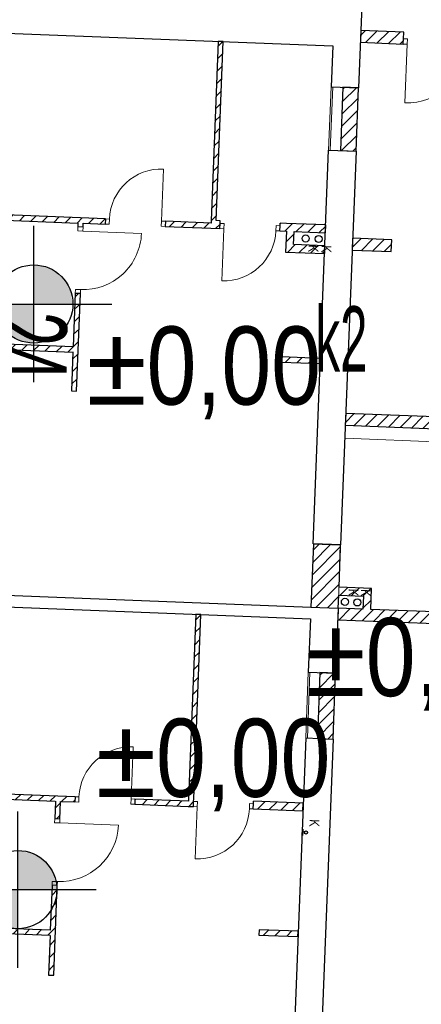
# Model space of a CAD drawing. Extents: x -198213 to 5540361, y 56395 to 5961443.
# Tile 27 of 76: x 5539581.53 to 5539587.69, y 5961329.5 to 5961344.61. Entities that reach past the tile are written whole.
import ezdxf

# ---------------------------------------------------------------- set-up
doc = ezdxf.new("R2010")
doc.units = 0
doc.header["$MEASUREMENT"] = 0
doc.linetypes.add('Krawędzie ukryte', pattern=[150, 100, -50])
for name, color, linetype, lineweight in [('238_Punkt_adresowy_budynku_Nr_Pióra__7', 8, 'Continuous', 13), ('312_oznaczenie_budynku_ewidencyjnego_Atr117_Nr_Pióra__7', 8, 'Continuous', 13), ('Arch IS_Nr_Pióra__52', 8, 'Continuous', 25), ('Arch obudowy GK_Nr_Pióra__9', 8, 'Continuous', 13), ('Arch ściany nośne_Nr_Pióra__21', 8, 'Continuous', 9), ('Arch ściany nośne_Nr_Pióra__27', 8, 'Continuous', 30), ('Drzwi ArchiCAD_Nr_Pióra__27', 8, 'Continuous', 30), ('Drzwi ArchiCAD_Nr_Pióra__5', 8, 'Continuous', 13), ('INWENT OPISY_Nr_Pióra__52', 8, 'Continuous', 25), ('INWENT RZĘDNE_Nr_Pióra__15', 8, 'Continuous', 25), ('INWENT.ŚCIANY_Nr_Pióra__1', 8, 'Continuous', 25), ('Istniejące stropy_Nr_Pióra__5', 8, 'Continuous', 13)]:
    doc.layers.add(name, color=color, linetype=linetype, lineweight=lineweight)
for name, color, linetype in [('Arch ściany nośne', 8, 'Continuous'), ('Drzwi ArchiCAD', 8, 'Continuous'), ('INWENT RZĘDNE', 8, 'Continuous')]:
    doc.layers.add(name, color=color, linetype=linetype)
doc.styles.add('GENERATED_STYLE_2', font='ARIALN.TTF')
doc.styles.add('GENERATED_STYLE_3', font='ARIALN.TTF')
doc.styles.add('GENERATED_STYLE_8', font='ARIALN.TTF')
pattern_1 = [(45, (0, 0), (-91.92388, 91.92388), [])]

# ---------------------------------------------------------------- blocks, each defined once
blk = doc.blocks.new('Ściana_6', base_point=(-127111, 118188))
at = {"layer": 'Arch ściany nośne_Nr_Pióra__21', "linetype": 'Continuous'}
h = blk.add_hatch(dxfattribs=at)
h.set_pattern_fill('Common_Brick', color=256, style=0, pattern_type=2)
h.set_pattern_definition(pattern_1)
h.paths.add_polyline_path([(-127350, 118198), (-127388, 117228), (-127148, 117219), (-127111, 118188)], flags=0)
at = {"layer": 'Arch ściany nośne_Nr_Pióra__27', "linetype": 'Continuous'}
for p, q in [((-127350, 118198), (-127388, 117228)), ((-127111, 118188), (-127350, 118198)), ((-127148, 117219), (-127111, 118188)), ((-127388, 117228), (-127148, 117219))]:
    blk.add_line(p, q, dxfattribs=at)
blk = doc.blocks.new('Ściana_11', base_point=(-121684, 109800))
at = {"layer": 'Arch ściany nośne_Nr_Pióra__21', "linetype": 'Continuous'}
h = blk.add_hatch(dxfattribs=at)
h.set_pattern_fill('Common_Brick', color=256, style=0, pattern_type=2)
h.set_pattern_definition(pattern_1)
h.paths.add_polyline_path([(-121677, 109980), (-127423, 110204), (-127430, 110025), (-121684, 109800)], flags=0)
at = {"layer": 'Arch ściany nośne_Nr_Pióra__27', "linetype": 'Continuous'}
for p, q in [((-127423, 110204), (-127430, 110025)), ((-127043, 110190), (-127423, 110204)), ((-123166, 110038), (-126923, 110185)), ((-127430, 110025), (-124552, 109912)), ((-121677, 109980), (-122986, 110031)), ((-124472, 109909), (-123083, 109855)), ((-121684, 109800), (-121677, 109980)), ((-123013, 109852), (-121684, 109800))]:
    blk.add_line(p, q, dxfattribs=at)
blk = doc.blocks.new('Ściana_13', base_point=(-127462, 109205))
at = {"layer": 'Arch ściany nośne_Nr_Pióra__21', "linetype": 'Continuous'}
h = blk.add_hatch(dxfattribs=at)
h.set_pattern_fill('Common_Brick', color=256, style=0, pattern_type=2)
h.set_pattern_definition(pattern_1)
h.paths.add_polyline_path([(-127702, 109215), (-127741, 108205), (-127501, 108196), (-127462, 109205)], flags=0)
at = {"layer": 'Arch ściany nośne_Nr_Pióra__27', "linetype": 'Continuous'}
for p, q in [((-127702, 109215), (-127741, 108205)), ((-127462, 109205), (-127702, 109215)), ((-127501, 108196), (-127462, 109205)), ((-127741, 108205), (-127501, 108196))]:
    blk.add_line(p, q, dxfattribs=at)
blk = doc.blocks.new('Ściana_15', base_point=(-133688, 105335))
at = {"layer": 'Arch ściany nośne_Nr_Pióra__21', "linetype": 'Continuous'}
h = blk.add_hatch(dxfattribs=at)
h.set_pattern_fill('Common_Brick', color=256, style=0, pattern_type=2)
h.set_pattern_definition(pattern_1)
h.paths.add_polyline_path([(-133691, 105255), (-131842, 105183), (-131839, 105263), (-133688, 105335)], flags=0)
at = {"layer": 'Arch ściany nośne_Nr_Pióra__27', "linetype": 'Continuous'}
for p, q in [((-131839, 105263), (-133688, 105335)), ((-133691, 105255), (-131842, 105183))]:
    blk.add_line(p, q, dxfattribs=at)
blk = doc.blocks.new('D1 Drzwi proste 14_2')
at = {"layer": 'Drzwi ArchiCAD_Nr_Pióra__27', "linetype": 'Continuous'}
for p, q in [((-460, 0), (-460, -80)), ((460, 0), (460, -80))]:
    blk.add_line(p, q, dxfattribs=at)
at = {"layer": 'Drzwi ArchiCAD_Nr_Pióra__5', "linetype": 'Continuous'}
for p, q in [((400, 0), (400, 800)), ((-400, 0), (-460, 0)), ((-460, 0), (-460, -80)), ((-400, -80), (-400, 0)), ((460, 0), (400, 0)), ((400, 0), (400, -80)), ((460, -80), (460, 0)), ((-460, -80), (-400, -80)), ((400, -80), (460, -80))]:
    blk.add_line(p, q, dxfattribs=at)
blk.add_arc((400, 0), 800, 90, 180, dxfattribs=at)
blk = doc.blocks.new('Ściana_16', base_point=(-133610, 107314))
at = {"layer": 'Arch ściany nośne_Nr_Pióra__21', "linetype": 'Continuous'}
h = blk.add_hatch(dxfattribs=at)
h.set_pattern_fill('Common_Brick', color=256, style=0, pattern_type=2)
h.set_pattern_definition(pattern_1)
h.paths.add_polyline_path([(-133607, 107394), (-133610, 107314), (-131462, 107230), (-131459, 107310)], flags=0)
h = blk.add_hatch(dxfattribs=at)
h.set_pattern_fill('Common_Brick', color=256, style=0, pattern_type=2)
h.set_pattern_definition(pattern_1)
h.paths.add_polyline_path([(-130540, 107274), (-130543, 107194), (-129723, 107162), (-129720, 107242)], flags=0)
at = {"layer": 'Arch ściany nośne_Nr_Pióra__27', "linetype": 'Continuous'}
for p, q in [((-133607, 107394), (-133610, 107314)), ((-133610, 107314), (-131762, 107242)), ((-131459, 107310), (-133607, 107394)), ((-131459, 107310), (-131462, 107230)), ((-131682, 107239), (-131462, 107230)), ((-130540, 107274), (-130543, 107194)), ((-130543, 107194), (-129723, 107162)), ((-129720, 107242), (-130540, 107274))]:
    blk.add_line(p, q, dxfattribs=at)
at = {"layer": 'Drzwi ArchiCAD', "color": 8, "linetype": 'Continuous', "lineweight": 13, "true_color": 0x7f7f7f, "zscale": 1000, "rotation": 357.7615651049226}
blk.add_blockref('D1 Drzwi proste 14_2', (-130999, 107292), dxfattribs=at)
blk = doc.blocks.new('D1 Drzwi proste 14_3')
at = {"layer": 'Drzwi ArchiCAD_Nr_Pióra__27', "linetype": 'Continuous'}
for p, q in [((-510, 0), (-510, -80)), ((510, 0), (510, -80))]:
    blk.add_line(p, q, dxfattribs=at)
at = {"layer": 'Drzwi ArchiCAD_Nr_Pióra__5', "linetype": 'Continuous'}
for p, q in [((450, 0), (450, 900)), ((-450, 0), (-510, 0)), ((-510, 0), (-510, -80)), ((-450, -80), (-450, 0)), ((510, 0), (450, 0)), ((450, 0), (450, -80)), ((510, -80), (510, 0)), ((-510, -80), (-450, -80)), ((450, -80), (510, -80))]:
    blk.add_line(p, q, dxfattribs=at)
blk.add_arc((450, 0), 900, 90, 180, dxfattribs=at)
blk = doc.blocks.new('Ściana_17', base_point=(-131682, 107239))
at = {"layer": 'Arch ściany nośne_Nr_Pióra__21', "linetype": 'Continuous'}
h = blk.add_hatch(dxfattribs=at)
h.set_pattern_fill('Common_Brick', color=256, style=0, pattern_type=2)
h.set_pattern_definition(pattern_1)
h.paths.add_polyline_path([(-131762, 107242), (-131772, 106972), (-131692, 106969), (-131682, 107239)], flags=0)
h = blk.add_hatch(dxfattribs=at)
h.set_pattern_fill('Common_Brick', color=256, style=0, pattern_type=2)
h.set_pattern_definition(pattern_1)
h.paths.add_polyline_path([(-131866, 104574), (-131786, 104571), (-131732, 105950), (-131812, 105953)], flags=0)
at = {"layer": 'Arch ściany nośne_Nr_Pióra__27', "linetype": 'Continuous'}
for p, q in [((-131762, 107242), (-131772, 106972)), ((-131692, 106969), (-131682, 107239)), ((-131692, 106969), (-131772, 106972)), ((-131812, 105953), (-131839, 105263)), ((-131732, 105950), (-131812, 105953)), ((-131786, 104571), (-131732, 105950)), ((-131842, 105183), (-131866, 104574)), ((-131866, 104574), (-131786, 104571))]:
    blk.add_line(p, q, dxfattribs=at)
at = {"layer": 'Drzwi ArchiCAD', "color": 8, "linetype": 'Continuous', "lineweight": 13, "true_color": 0x7f7f7f, "xscale": -1, "zscale": 1000, "rotation": 267.7615651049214}
blk.add_blockref('D1 Drzwi proste 14_3', (-131712, 106459), dxfattribs=at)
blk = doc.blocks.new('Ściana_18', base_point=(-129723, 107162))
at = {"layer": 'Arch ściany nośne_Nr_Pióra__21', "linetype": 'Continuous'}
h = blk.add_hatch(dxfattribs=at)
h.set_pattern_fill('Common_Brick', color=256, style=0, pattern_type=2)
h.set_pattern_definition(pattern_1)
h.paths.add_polyline_path([(-129639, 107279), (-129528, 110107), (-129608, 110110), (-129719, 107282)], flags=0)
at = {"layer": 'Arch ściany nośne_Nr_Pióra__27', "linetype": 'Continuous'}
for p, q in [((-129608, 110110), (-129719, 107282)), ((-129639, 107279), (-129528, 110107)), ((-129528, 110107), (-129608, 110110))]:
    blk.add_line(p, q, dxfattribs=at)
blk = doc.blocks.new('D1 Drzwi proste 14_4')
at = {"layer": 'Drzwi ArchiCAD_Nr_Pióra__27', "linetype": 'Continuous'}
for p, q in [((-460, 0), (-460, -80)), ((460, 0), (460, -80))]:
    blk.add_line(p, q, dxfattribs=at)
at = {"layer": 'Drzwi ArchiCAD_Nr_Pióra__5', "linetype": 'Continuous'}
for p, q in [((400, 0), (400, 800)), ((-400, 0), (-460, 0)), ((-460, 0), (-460, -80)), ((-400, -80), (-400, 0)), ((460, 0), (400, 0)), ((400, 0), (400, -80)), ((460, -80), (460, 0)), ((-460, -80), (-400, -80)), ((400, -80), (460, -80))]:
    blk.add_line(p, q, dxfattribs=at)
blk.add_arc((400, 0), 800, 90, 180, dxfattribs=at)
blk = doc.blocks.new('Ściana_19', base_point=(-129723, 107162))
at = {"layer": 'Arch ściany nośne_Nr_Pióra__21', "linetype": 'Continuous'}
h = blk.add_hatch(dxfattribs=at)
h.set_pattern_fill('Common_Brick', color=256, style=0, pattern_type=2)
h.set_pattern_definition(pattern_1)
h.paths.add_polyline_path([(-129723, 107162), (-129643, 107159), (-129640, 107239), (-129639, 107279), (-129719, 107282)], flags=0)
h = blk.add_hatch(dxfattribs=at)
h.set_pattern_fill('Common_Brick', color=256, style=0, pattern_type=2)
h.set_pattern_definition(pattern_1)
h.paths.add_polyline_path([(-128724, 107123), (-127965, 107093), (-127960, 107213), (-128719, 107243), (-128721, 107203)], flags=0)
at = {"layer": 'Arch ściany nośne_Nr_Pióra__27', "linetype": 'Continuous'}
for p, q in [((-129723, 107162), (-129643, 107159)), ((-129719, 107282), (-129720, 107242)), ((-129643, 107159), (-129640, 107239)), ((-129640, 107239), (-129639, 107279)), ((-128724, 107123), (-128721, 107203)), ((-128721, 107203), (-128719, 107243)), ((-127960, 107213), (-128719, 107243)), ((-127965, 107093), (-127960, 107213)), ((-128724, 107123), (-127965, 107093))]:
    blk.add_line(p, q, dxfattribs=at)
at = {"layer": 'Drzwi ArchiCAD', "color": 8, "linetype": 'Continuous', "lineweight": 13, "true_color": 0x7f7f7f, "zscale": 1000, "rotation": 177.761565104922}
blk.add_blockref('D1 Drzwi proste 14_4', (-129184, 107141), dxfattribs=at)
blk = doc.blocks.new('Ściana_20', base_point=(-128636, 105268))
at = {"layer": 'Arch ściany nośne_Nr_Pióra__21', "linetype": 'Continuous'}
h = blk.add_hatch(dxfattribs=at)
h.set_pattern_fill('Common_Brick', color=256, style=0, pattern_type=2)
h.set_pattern_definition(pattern_1)
h.paths.add_polyline_path([(-128640, 105188), (-128040, 105165), (-128037, 105245), (-128636, 105268)], flags=0)
at = {"layer": 'Arch ściany nośne_Nr_Pióra__27', "linetype": 'Continuous'}
for p, q in [((-128636, 105268), (-128640, 105188)), ((-128640, 105188), (-128040, 105165)), ((-128037, 105245), (-128636, 105268)), ((-128040, 105165), (-128037, 105245))]:
    blk.add_line(p, q, dxfattribs=at)
blk = doc.blocks.new('Ściana_21', base_point=(-128230, 115670))
at = {"layer": 'Arch ściany nośne_Nr_Pióra__21', "linetype": 'Continuous'}
h = blk.add_hatch(dxfattribs=at)
h.set_pattern_fill('Common_Brick', color=256, style=0, pattern_type=2)
h.set_pattern_definition(pattern_1)
h.paths.add_polyline_path([(-128230, 115670), (-127630, 115647), (-127626, 115767), (-128105, 115785)], flags=0)
at = {"layer": 'Arch ściany nośne_Nr_Pióra__27', "linetype": 'Continuous'}
for p, q in [((-127626, 115767), (-128105, 115785)), ((-127630, 115647), (-127626, 115767)), ((-128230, 115670), (-127630, 115647))]:
    blk.add_line(p, q, dxfattribs=at)
blk = doc.blocks.new('Ściana_22', base_point=(-128217, 115990))
at = {"layer": 'Arch ściany nośne_Nr_Pióra__21', "linetype": 'Continuous'}
h = blk.add_hatch(dxfattribs=at)
h.set_pattern_fill('Common_Brick', color=256, style=0, pattern_type=2)
h.set_pattern_definition(pattern_1)
h.paths.add_polyline_path([(-128097, 115985), (-127618, 115966), (-127613, 116086), (-128213, 116110)], flags=0)
at = {"layer": 'Arch ściany nośne_Nr_Pióra__27', "linetype": 'Continuous'}
for p, q in [((-127613, 116086), (-128213, 116110)), ((-127618, 115966), (-127613, 116086)), ((-128097, 115985), (-127618, 115966))]:
    blk.add_line(p, q, dxfattribs=at)
blk = doc.blocks.new('Ściana_23', base_point=(-128217, 115990))
at = {"layer": 'Arch ściany nośne_Nr_Pióra__21', "linetype": 'Continuous'}
h = blk.add_hatch(dxfattribs=at)
h.set_pattern_fill('Common_Brick', color=256, style=0, pattern_type=2)
h.set_pattern_definition(pattern_1)
h.paths.add_polyline_path([(-128213, 116110), (-128230, 115670), (-128105, 115785), (-128097, 115985)], flags=0)
at = {"layer": 'Arch ściany nośne_Nr_Pióra__27', "linetype": 'Continuous'}
for p, q in [((-128217, 115990), (-128230, 115670)), ((-128105, 115785), (-128097, 115985))]:
    blk.add_line(p, q, dxfattribs=at)
blk = doc.blocks.new('Ściana_24', base_point=(-133338, 114289))
at = {"layer": 'Arch ściany nośne_Nr_Pióra__21', "linetype": 'Continuous'}
h = blk.add_hatch(dxfattribs=at)
h.set_pattern_fill('Common_Brick', color=256, style=0, pattern_type=2)
h.set_pattern_definition(pattern_1)
h.paths.add_polyline_path([(-133341, 114209), (-131492, 114136), (-131489, 114216), (-133338, 114289)], flags=0)
at = {"layer": 'Arch ściany nośne_Nr_Pióra__27', "linetype": 'Continuous'}
for p, q in [((-131489, 114216), (-133338, 114289)), ((-133341, 114209), (-131492, 114136))]:
    blk.add_line(p, q, dxfattribs=at)
blk = doc.blocks.new('Ściana_25', base_point=(-133263, 116187))
at = {"layer": 'Arch ściany nośne_Nr_Pióra__21', "linetype": 'Continuous'}
h = blk.add_hatch(dxfattribs=at)
h.set_pattern_fill('Common_Brick', color=256, style=0, pattern_type=2)
h.set_pattern_definition(pattern_1)
h.paths.add_polyline_path([(-133260, 116267), (-133263, 116187), (-130995, 116098), (-130992, 116178)], flags=0)
h = blk.add_hatch(dxfattribs=at)
h.set_pattern_fill('Common_Brick', color=256, style=0, pattern_type=2)
h.set_pattern_definition(pattern_1)
h.paths.add_polyline_path([(-130073, 116142), (-130076, 116063), (-129376, 116035), (-129373, 116115)], flags=0)
at = {"layer": 'Arch ściany nośne_Nr_Pióra__27', "linetype": 'Continuous'}
for p, q in [((-133260, 116267), (-133263, 116187)), ((-130992, 116178), (-133260, 116267)), ((-133263, 116187), (-131415, 116115)), ((-131335, 116112), (-130995, 116098)), ((-130992, 116178), (-130995, 116098)), ((-130073, 116142), (-130076, 116063)), ((-130076, 116063), (-129376, 116035)), ((-129373, 116115), (-130073, 116142))]:
    blk.add_line(p, q, dxfattribs=at)
at = {"layer": 'Drzwi ArchiCAD', "color": 8, "linetype": 'Continuous', "lineweight": 13, "true_color": 0x7f7f7f, "zscale": 1000, "rotation": 357.7615651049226}
blk.add_blockref('D1 Drzwi proste 14_2', (-130532, 116160), dxfattribs=at)
blk = doc.blocks.new('Ściana_26', base_point=(-131335, 116112))
at = {"layer": 'Arch ściany nośne_Nr_Pióra__21', "linetype": 'Continuous'}
h = blk.add_hatch(dxfattribs=at)
h.set_pattern_fill('Common_Brick', color=256, style=0, pattern_type=2)
h.set_pattern_definition(pattern_1)
h.paths.add_polyline_path([(-131415, 116115), (-131417, 116055), (-131337, 116052), (-131335, 116112)], flags=0)
h = blk.add_hatch(dxfattribs=at)
h.set_pattern_fill('Common_Brick', color=256, style=0, pattern_type=2)
h.set_pattern_definition(pattern_1)
h.paths.add_polyline_path([(-131516, 113537), (-131436, 113534), (-131377, 115033), (-131457, 115036)], flags=0)
at = {"layer": 'Arch ściany nośne_Nr_Pióra__27', "linetype": 'Continuous'}
for p, q in [((-131415, 116115), (-131417, 116055)), ((-131337, 116052), (-131417, 116055)), ((-131337, 116052), (-131335, 116112)), ((-131457, 115036), (-131489, 114216)), ((-131377, 115033), (-131457, 115036)), ((-131436, 113534), (-131377, 115033)), ((-131492, 114136), (-131516, 113537)), ((-131516, 113537), (-131436, 113534))]:
    blk.add_line(p, q, dxfattribs=at)
at = {"layer": 'Drzwi ArchiCAD', "color": 8, "linetype": 'Continuous', "lineweight": 13, "true_color": 0x7f7f7f, "xscale": -1, "zscale": 1000, "rotation": 267.7615651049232}
blk.add_blockref('D1 Drzwi proste 14_3', (-131357, 115542), dxfattribs=at)
blk = doc.blocks.new('Ściana_27', base_point=(-129376, 116035))
at = {"layer": 'Arch ściany nośne_Nr_Pióra__21', "linetype": 'Continuous'}
h = blk.add_hatch(dxfattribs=at)
h.set_pattern_fill('Common_Brick', color=256, style=0, pattern_type=2)
h.set_pattern_definition(pattern_1)
h.paths.add_polyline_path([(-129292, 116152), (-129184, 118900), (-129264, 118903), (-129372, 116155)], flags=0)
at = {"layer": 'Arch ściany nośne_Nr_Pióra__27', "linetype": 'Continuous'}
for p, q in [((-129264, 118903), (-129372, 116155)), ((-129292, 116152), (-129184, 118900)), ((-129184, 118900), (-129264, 118903))]:
    blk.add_line(p, q, dxfattribs=at)
blk = doc.blocks.new('Ściana_28', base_point=(-129376, 116035))
at = {"layer": 'Arch ściany nośne_Nr_Pióra__21', "linetype": 'Continuous'}
h = blk.add_hatch(dxfattribs=at)
h.set_pattern_fill('Common_Brick', color=256, style=0, pattern_type=2)
h.set_pattern_definition(pattern_1)
h.paths.add_polyline_path([(-129376, 116035), (-129237, 116030), (-129233, 116110), (-129232, 116150), (-129372, 116155)], flags=0)
h = blk.add_hatch(dxfattribs=at)
h.set_pattern_fill('Common_Brick', color=256, style=0, pattern_type=2)
h.set_pattern_definition(pattern_1)
h.paths.add_polyline_path([(-128317, 115994), (-128217, 115990), (-128213, 116110), (-128313, 116114), (-128314, 116074)], flags=0)
at = {"layer": 'Arch ściany nośne_Nr_Pióra__27', "linetype": 'Continuous'}
for p, q in [((-129372, 116155), (-129373, 116115)), ((-129232, 116150), (-129292, 116152)), ((-129237, 116030), (-129233, 116110)), ((-129233, 116110), (-129232, 116150)), ((-128317, 115994), (-128314, 116074)), ((-128314, 116074), (-128313, 116114)), ((-128213, 116110), (-128313, 116114)), ((-129376, 116035), (-129237, 116030)), ((-128317, 115994), (-128217, 115990))]:
    blk.add_line(p, q, dxfattribs=at)
at = {"layer": 'Drzwi ArchiCAD', "color": 8, "linetype": 'Continuous', "lineweight": 13, "true_color": 0x7f7f7f, "zscale": 1000, "rotation": 177.7615651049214}
blk.add_blockref('D1 Drzwi proste 14_4', (-128777, 116012), dxfattribs=at)
blk = doc.blocks.new('Ściana_29', base_point=(-128293, 114061))
at = {"layer": 'Arch ściany nośne_Nr_Pióra__21', "linetype": 'Continuous'}
h = blk.add_hatch(dxfattribs=at)
h.set_pattern_fill('Common_Brick', color=256, style=0, pattern_type=2)
h.set_pattern_definition(pattern_1)
h.paths.add_polyline_path([(-128296, 113981), (-127696, 113958), (-127693, 114038), (-128293, 114061)], flags=0)
at = {"layer": 'Arch ściany nośne_Nr_Pióra__27', "linetype": 'Continuous'}
for p, q in [((-128293, 114061), (-128296, 113981)), ((-128296, 113981), (-127696, 113958)), ((-127693, 114038), (-128293, 114061)), ((-127696, 113958), (-127693, 114038))]:
    blk.add_line(p, q, dxfattribs=at)
blk = doc.blocks.new('Ściana_30', base_point=(-127385, 111174))
at = {"layer": 'Arch ściany nośne_Nr_Pióra__21', "linetype": 'Continuous'}
h = blk.add_hatch(dxfattribs=at)
h.set_pattern_fill('Common_Brick', color=256, style=0, pattern_type=2)
h.set_pattern_definition(pattern_1)
h.paths.add_polyline_path([(-127804, 111190), (-127842, 110221), (-127423, 110204), (-127385, 111174)], flags=0)
at = {"layer": 'Arch ściany nośne_Nr_Pióra__27', "linetype": 'Continuous'}
for p, q in [((-127804, 111190), (-127842, 110221)), ((-127385, 111174), (-127804, 111190)), ((-127410, 110524), (-127385, 111174)), ((-127423, 110204), (-127415, 110404)), ((-127842, 110221), (-127423, 110204))]:
    blk.add_line(p, q, dxfattribs=at)
blk = doc.blocks.new('D1 Drzwi proste 14_5')
at = {"layer": 'Drzwi ArchiCAD_Nr_Pióra__27', "linetype": 'Continuous'}
for p, q in [((-510, 0), (-510, -80)), ((510, 0), (510, -80))]:
    blk.add_line(p, q, dxfattribs=at)
at = {"layer": 'Drzwi ArchiCAD_Nr_Pióra__5', "linetype": 'Continuous'}
for p, q in [((450, 0), (450, 900)), ((-450, 0), (-510, 0)), ((-510, 0), (-510, -80)), ((-450, -80), (-450, 0)), ((510, 0), (450, 0)), ((450, 0), (450, -80)), ((510, -80), (510, 0)), ((-510, -80), (-450, -80)), ((450, -80), (510, -80))]:
    blk.add_line(p, q, dxfattribs=at)
blk.add_arc((450, 0), 900, 90, 180, dxfattribs=at)
blk = doc.blocks.new('D1 Drzwi proste 14_6')
at = {"layer": 'Drzwi ArchiCAD_Nr_Pióra__27', "linetype": 'Continuous'}
for p, q in [((-510, 0), (-510, -80)), ((510, 0), (510, -80))]:
    blk.add_line(p, q, dxfattribs=at)
at = {"layer": 'Drzwi ArchiCAD_Nr_Pióra__5', "linetype": 'Continuous'}
for p, q in [((450, 0), (450, 900)), ((-450, 0), (-510, 0)), ((-510, 0), (-510, -80)), ((-450, -80), (-450, 0)), ((510, 0), (450, 0)), ((450, 0), (450, -80)), ((510, -80), (510, 0)), ((-510, -80), (-450, -80)), ((450, -80), (510, -80))]:
    blk.add_line(p, q, dxfattribs=at)
blk.add_arc((450, 0), 900, 90, 180, dxfattribs=at)
blk = doc.blocks.new('Ściana_39', base_point=(-121338, 118663))
at = {"layer": 'Arch ściany nośne_Nr_Pióra__21', "linetype": 'Continuous'}
h = blk.add_hatch(dxfattribs=at)
h.set_pattern_fill('Common_Brick', color=256, style=0, pattern_type=2)
h.set_pattern_definition(pattern_1)
h.paths.add_polyline_path([(-127083, 118888), (-126424, 118862), (-126421, 118942), (-126417, 119042), (-127076, 119068)], flags=0)
h = blk.add_hatch(dxfattribs=at)
h.set_pattern_fill('Common_Brick', color=256, style=0, pattern_type=2)
h.set_pattern_definition(pattern_1)
h.paths.add_polyline_path([(-125405, 118822), (-124405, 118783), (-124402, 118863), (-124398, 118963), (-125398, 119002), (-125401, 118902)], flags=0)
h = blk.add_hatch(dxfattribs=at)
h.set_pattern_fill('Common_Brick', color=256, style=0, pattern_type=2)
h.set_pattern_definition(pattern_1)
h.paths.add_polyline_path([(-123383, 118823), (-123386, 118743), (-121338, 118663), (-121331, 118843), (-123379, 118923)], flags=0)
at = {"layer": 'Arch ściany nośne_Nr_Pióra__27', "linetype": 'Continuous'}
for p, q in [((-127076, 119068), (-127083, 118888)), ((-126417, 119042), (-127076, 119068)), ((-126424, 118862), (-126421, 118942)), ((-126421, 118942), (-126417, 119042)), ((-125401, 118902), (-125398, 119002)), ((-125148, 118992), (-125398, 119002)), ((-124398, 118963), (-125068, 118989)), ((-124402, 118863), (-124398, 118963)), ((-123383, 118823), (-123379, 118923)), ((-121331, 118843), (-123379, 118923)), ((-127083, 118888), (-126424, 118862)), ((-125405, 118822), (-125401, 118902)), ((-125405, 118822), (-124405, 118783)), ((-124405, 118783), (-124402, 118863)), ((-123386, 118743), (-123383, 118823)), ((-121338, 118663), (-121331, 118843)), ((-123386, 118743), (-121338, 118663))]:
    blk.add_line(p, q, dxfattribs=at)
at = {"layer": 'Drzwi ArchiCAD', "color": 8, "linetype": 'Continuous', "lineweight": 13, "true_color": 0x7f7f7f, "zscale": 1000, "rotation": 177.7615651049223}
blk.add_blockref('D1 Drzwi proste 14_5', (-125914, 118842), dxfattribs=at)
at = {"layer": 'Drzwi ArchiCAD', "color": 8, "linetype": 'Continuous', "lineweight": 13, "true_color": 0x7f7f7f, "xscale": -1, "zscale": 1000, "rotation": 177.7615651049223}
blk.add_blockref('D1 Drzwi proste 14_6', (-123896, 118763), dxfattribs=at)
blk = doc.blocks.new('Ściana_41', base_point=(-126601, 115857))
at = {"layer": 'Arch ściany nośne_Nr_Pióra__21', "linetype": 'Continuous'}
h = blk.add_hatch(dxfattribs=at)
h.set_pattern_fill('Common_Brick', color=256, style=0, pattern_type=2)
h.set_pattern_definition(pattern_1)
h.paths.add_polyline_path([(-126601, 115857), (-127201, 115880), (-127208, 115700), (-126608, 115677)], flags=0)
at = {"layer": 'Arch ściany nośne_Nr_Pióra__27', "linetype": 'Continuous'}
for p, q in [((-127201, 115880), (-127208, 115700)), ((-126601, 115857), (-127201, 115880)), ((-126608, 115677), (-126601, 115857)), ((-127208, 115700), (-126608, 115677))]:
    blk.add_line(p, q, dxfattribs=at)
blk = doc.blocks.new('D1 Drzwi proste 14_7')
at = {"layer": 'Drzwi ArchiCAD_Nr_Pióra__27', "linetype": 'Continuous'}
for p, q in [((-510, 0), (-510, -80)), ((510, 0), (510, -80))]:
    blk.add_line(p, q, dxfattribs=at)
at = {"layer": 'Drzwi ArchiCAD_Nr_Pióra__5', "linetype": 'Continuous'}
for p, q in [((450, 0), (450, 900)), ((-450, 0), (-510, 0)), ((-510, 0), (-510, -80)), ((-450, -80), (-450, 0)), ((510, 0), (450, 0)), ((450, 0), (450, -80)), ((510, -80), (510, 0)), ((-510, -80), (-450, -80)), ((450, -80), (510, -80))]:
    blk.add_line(p, q, dxfattribs=at)
blk.add_arc((450, 0), 900, 90, 180, dxfattribs=at)
blk = doc.blocks.new('Ściana_42', base_point=(-122876, 112839))
at = {"layer": 'Arch ściany nośne_Nr_Pióra__21', "linetype": 'Continuous'}
h = blk.add_hatch(dxfattribs=at)
h.set_pattern_fill('Common_Brick', color=256, style=0, pattern_type=2)
h.set_pattern_definition(pattern_1)
h.paths.add_polyline_path([(-127313, 113012), (-124145, 112888), (-124141, 112988), (-124138, 113068), (-127306, 113192)], flags=0)
h = blk.add_hatch(dxfattribs=at)
h.set_pattern_fill('Common_Brick', color=256, style=0, pattern_type=2)
h.set_pattern_definition(pattern_1)
h.paths.add_polyline_path([(-123126, 112849), (-123056, 112846), (-122869, 113019), (-123119, 113028), (-123122, 112949)], flags=0)
at = {"layer": 'Arch ściany nośne_Nr_Pióra__27', "linetype": 'Continuous'}
for p, q in [((-127306, 113192), (-127313, 113012)), ((-125757, 113132), (-127306, 113192)), ((-124138, 113068), (-125577, 113125)), ((-124138, 113068), (-124141, 112988)), ((-127313, 113012), (-124145, 112888)), ((-124141, 112988), (-124145, 112888)), ((-123122, 112949), (-123126, 112849)), ((-123119, 113028), (-123122, 112949)), ((-122869, 113019), (-123119, 113028)), ((-123126, 112849), (-123056, 112846))]:
    blk.add_line(p, q, dxfattribs=at)
at = {"layer": 'Drzwi ArchiCAD', "color": 8, "linetype": 'Continuous', "lineweight": 13, "true_color": 0x7f7f7f, "zscale": 1000, "rotation": 357.7615651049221}
blk.add_blockref('D1 Drzwi proste 14_7', (-123629, 113048), dxfattribs=at)
blk = doc.blocks.new('Ściana_52', base_point=(-126911, 110505))
at = {"layer": 'Arch ściany nośne_Nr_Pióra__21', "linetype": 'Continuous'}
h = blk.add_hatch(dxfattribs=at)
h.set_pattern_fill('Common_Brick', color=256, style=0, pattern_type=2)
h.set_pattern_definition(pattern_1)
h.paths.add_polyline_path([(-126911, 110505), (-127410, 110524), (-127415, 110404), (-127035, 110389)], flags=0)
at = {"layer": 'Arch ściany nośne_Nr_Pióra__27', "linetype": 'Continuous'}
for p, q in [((-126911, 110505), (-127410, 110524)), ((-127415, 110404), (-127035, 110389))]:
    blk.add_line(p, q, dxfattribs=at)
blk = doc.blocks.new('Ściana_53', base_point=(-126930, 110005))
at = {"layer": 'Arch ściany nośne_Nr_Pióra__21', "linetype": 'Continuous'}
h = blk.add_hatch(dxfattribs=at)
h.set_pattern_fill('Common_Brick', color=256, style=0, pattern_type=2)
h.set_pattern_definition(pattern_1)
h.paths.add_polyline_path([(-126923, 110185), (-126911, 110505), (-127035, 110389), (-127043, 110190)], flags=0)
at = {"layer": 'Arch ściany nośne_Nr_Pióra__27', "linetype": 'Continuous'}
for p, q in [((-126923, 110185), (-126911, 110505)), ((-127035, 110389), (-127043, 110190))]:
    blk.add_line(p, q, dxfattribs=at)
blk = doc.blocks.new('Koty wysokościowe_1', base_point=(-124045, 108082))
at = {"layer": 'INWENT RZĘDNE_Nr_Pióra__15', "linetype": 'Continuous'}
for points in [[(-124045, 108082), (-123445, 108082), (-123490, 108311), (-123620, 108506), (-123815, 108636), (-124045, 108682)], [(-124045, 108082), (-124645, 108082), (-124599, 107852), (-124469, 107657), (-124274, 107527), (-124045, 107482)]]:
    blk.add_hatch(color=256, dxfattribs=at).paths.add_polyline_path(points, flags=0)
for p, q in [((-124045, 106882), (-124045, 109282)), ((-125245, 108082), (-122845, 108082))]:
    blk.add_line(p, q, dxfattribs=at)
blk.add_circle((-124045, 108082), 600, dxfattribs=at)
at = {"layer": 'INWENT RZĘDNE_Nr_Pióra__15', "insert": (-127920, 108631), "char_height": 1200, "attachment_point": 7, "style": 'GENERATED_STYLE_3'}
blk.add_mtext('{±0,00}', dxfattribs=at)
blk = doc.blocks.new('Koty wysokościowe_3', base_point=(-132338, 105886))
at = {"layer": 'INWENT RZĘDNE_Nr_Pióra__15', "linetype": 'Continuous'}
for points in [[(-132338, 105886), (-131738, 105886), (-131783, 106115), (-131914, 106310), (-132108, 106440), (-132338, 106486)], [(-132338, 105886), (-132938, 105886), (-132892, 105656), (-132762, 105461), (-132567, 105331), (-132338, 105286)]]:
    blk.add_hatch(color=256, dxfattribs=at).paths.add_polyline_path(points, flags=0)
for p, q in [((-132338, 104686), (-132338, 107086)), ((-133538, 105886), (-131138, 105886))]:
    blk.add_line(p, q, dxfattribs=at)
blk.add_circle((-132338, 105886), 600, dxfattribs=at)
at = {"layer": 'INWENT RZĘDNE_Nr_Pióra__15', "insert": (-131138, 107086), "char_height": 1200, "attachment_point": 7, "style": 'GENERATED_STYLE_3'}
blk.add_mtext('{±0,00}', dxfattribs=at)
blk = doc.blocks.new('Koty wysokościowe_4', base_point=(-132093, 114872))
at = {"layer": 'INWENT RZĘDNE_Nr_Pióra__15', "linetype": 'Continuous'}
for points in [[(-132093, 114872), (-131493, 114872), (-131538, 115102), (-131668, 115296), (-131863, 115426), (-132093, 115472)], [(-132093, 114872), (-132693, 114872), (-132647, 114642), (-132517, 114448), (-132322, 114318), (-132093, 114272)]]:
    blk.add_hatch(color=256, dxfattribs=at).paths.add_polyline_path(points, flags=0)
for p, q in [((-132093, 113672), (-132093, 116072)), ((-133293, 114872), (-130893, 114872))]:
    blk.add_line(p, q, dxfattribs=at)
blk.add_circle((-132093, 114872), 600, dxfattribs=at)
at = {"layer": 'INWENT RZĘDNE_Nr_Pióra__15', "insert": (-131282, 113104), "char_height": 1200, "attachment_point": 7, "style": 'GENERATED_STYLE_3'}
blk.add_mtext('{±0,00}', dxfattribs=at)

msp = doc.modelspace()

# ---------------------------------------------------------------- linework, layer by layer
at = {"layer": 'Arch IS_Nr_Pióra__52', "linetype": 'Continuous'}
for centre, radius in [((5539585.916, 5961341.253), 0.055), ((5539586.116, 5961341.245), 0.055), ((5539586.519, 5961335.675), 0.055), ((5539586.709, 5961335.668), 0.055), ((5539585.92, 5961332.136), 0.025)]:
    msp.add_circle(centre, radius, dxfattribs=at)
at = {"layer": 'Arch obudowy GK_Nr_Pióra__9', "linetype": 'Continuous'}
for p, q in [((5539586.307, 5961343.58), (5539586.269, 5961342.61)), ((5539586.294, 5961342.609), (5539586.332, 5961343.579)), ((5539585.956, 5961334.596), (5539585.917, 5961333.587)), ((5539585.942, 5961333.586), (5539585.981, 5961334.595)), ((5539585.858, 5961332.088), (5539585.862, 5961332.188)), ((5539585.873, 5961332.088), (5539585.877, 5961332.188))]:
    msp.add_line(p, q, dxfattribs=at)
at = {"layer": 'INWENT.ŚCIANY_Nr_Pióra__1', "linetype": 'Continuous'}
for p, q in [((5539586.825, 5961346.071), (5539586.727, 5961343.563)), ((5539580.686, 5961344.43), (5539586.332, 5961344.209)), ((5539586.332, 5961344.209), (5539586.307, 5961343.58)), ((5539586.307, 5961343.58), (5539586.727, 5961343.563)), ((5539586.033, 5961336.565), (5539586.269, 5961342.61)), ((5539586.269, 5961342.61), (5539586.689, 5961342.594)), ((5539586.689, 5961342.594), (5539586.453, 5961336.549)), ((5539586.033, 5961336.565), (5539586.453, 5961336.549)), ((5539580.35, 5961335.816), (5539585.995, 5961335.596)), ((5539580.343, 5961335.637), (5539585.988, 5961335.416)), ((5539585.995, 5961335.596), (5539586.415, 5961335.579)), ((5539586.415, 5961335.579), (5539586.376, 5961334.58)), ((5539585.988, 5961335.416), (5539585.956, 5961334.596)), ((5539585.956, 5961334.596), (5539586.376, 5961334.58)), ((5539585.917, 5961333.587), (5539585.686, 5961327.672)), ((5539585.917, 5961333.587), (5539586.336, 5961333.571)), ((5539586.336, 5961333.571), (5539586.105, 5961327.655))]:
    msp.add_line(p, q, dxfattribs=at)
at = {"layer": 'Istniejące stropy_Nr_Pióra__5', "linetype": 'Krawędzie ukryte'}
for p, q in [((5539586.307, 5961343.58), (5539586.269, 5961342.61)), ((5539586.727, 5961343.563), (5539586.689, 5961342.594)), ((5539586.415, 5961335.579), (5539586.517, 5961338.187)), ((5539589.105, 5961338.086), (5539586.517, 5961338.187))]:
    msp.add_line(p, q, dxfattribs=at)

# ---------------------------------------------------------------- block references
at = {"layer": 'Arch ściany nośne', "xscale": 0.001, "yscale": 0.001, "zscale": 0.001}
for name, p in [('Ściana_39', (5539592.5, 5961344.038)), ('Ściana_27', (5539584.461, 5961341.41)), ('Ściana_6', (5539586.727, 5961343.563)), ('Ściana_25', (5539580.574, 5961341.562)), ('Ściana_26', (5539582.503, 5961341.487)), ('Ściana_28', (5539584.461, 5961341.41)), ('Ściana_23', (5539585.62, 5961341.365)), ('Ściana_22', (5539585.62, 5961341.365)), ('Ściana_41', (5539587.236, 5961341.232)), ('Ściana_21', (5539585.608, 5961341.045)), ('Ściana_24', (5539580.5, 5961339.663)), ('Ściana_29', (5539585.545, 5961339.436)), ('Ściana_42', (5539590.961, 5961338.214)), ('Ściana_30', (5539586.453, 5961336.549)), ('Ściana_52', (5539586.927, 5961335.88)), ('Ściana_53', (5539586.908, 5961335.38)), ('Ściana_11', (5539592.154, 5961335.175)), ('Ściana_18', (5539584.114, 5961332.537)), ('Ściana_13', (5539586.376, 5961334.58)), ('Ściana_16', (5539580.227, 5961332.689)), ('Ściana_19', (5539584.114, 5961332.537)), ('Ściana_17', (5539582.156, 5961332.613)), ('Ściana_15', (5539580.15, 5961330.71)), ('Ściana_20', (5539585.201, 5961330.643))]:
    msp.add_blockref(name, p, dxfattribs=at)
at = {"layer": 'INWENT RZĘDNE', "color": 214, "lineweight": 25, "xscale": 0.001, "yscale": 0.001, "zscale": 0.001}
for name, p in [('Koty wysokościowe_4', (5539581.745, 5961340.247)), ('Koty wysokościowe_1', (5539589.793, 5961333.457)), ('Koty wysokościowe_3', (5539581.5, 5961331.26))]:
    msp.add_blockref(name, p, dxfattribs=at)

# ---------------------------------------------------------------- texts
at = {"layer": '238_Punkt_adresowy_budynku_Nr_Pióra__7', "linetype": 'Continuous', "insert": (5539582.249, 5961340.127), "char_height": 1.25, "attachment_point": 1, "rotation": 270, "style": 'GENERATED_STYLE_8'}
msp.add_mtext('{\\W0.660000x;24}', dxfattribs=at)
msp.add_mtext('{\\W0.660000x;24}', dxfattribs=at)
at = {"layer": '312_oznaczenie_budynku_ewidencyjnego_Atr117_Nr_Pióra__7', "linetype": 'Continuous', "insert": (5539586.066, 5961340.211), "char_height": 1, "attachment_point": 1, "style": 'GENERATED_STYLE_8'}
msp.add_mtext('{\\W0.660000x;k2}', dxfattribs=at)
at = {"layer": 'INWENT OPISY_Nr_Pióra__52', "linetype": 'Continuous', "char_height": 0.15, "attachment_point": 2, "rotation": 267.7616, "style": 'GENERATED_STYLE_2'}
for insert in [(5539586.11, 5961341.095), (5539586.31, 5961341.088), (5539586.725, 5961335.817), (5539586.914, 5961335.81), (5539586.126, 5961332.278)]:
    msp.add_mtext('{K}', dxfattribs=dict(at, insert=insert))

doc.saveas('drawing.dxf')
